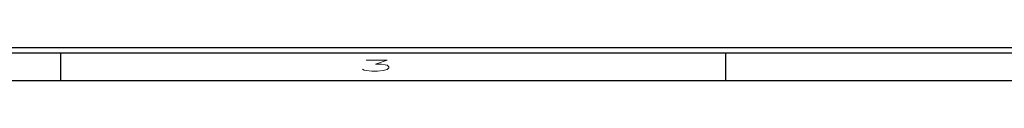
# Model space of a CAD drawing. Header units: inches. Extents: x 1802 to 2468, y -253 to -72.
# Tile 221 of 256: x 2048.581 to 2057.463, y -207.647 to -207.347. Entities that reach past the tile are written whole.
import ezdxf

# ---------------------------------------------------------------- set-up
doc = ezdxf.new("R2010")
doc.units = ezdxf.units.IN
doc.header["$LTSCALE"] = 0.5
doc.header["$MEASUREMENT"] = 0
doc.layers.add('SID-M-D', color=42, linetype='Continuous')
doc.layers.add('SID-M-S', color=105, linetype='Continuous')
doc.styles.add('R', font='ROMAND.SHX')

# ---------------------------------------------------------------- blocks, each defined once
blk = doc.blocks.new('*U9')
at = {"layer": 'SID-M-S'}
for p, q in [((-34.00000000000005, -0.2500000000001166), (-1.13242748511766e-14, -0.2499999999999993)), ((-34.00000000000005, -0.3000000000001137), (-1.13242748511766e-14, -0.3)), ((-16.99999999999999, -0.3000000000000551), (-16.99999999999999, -0.5500000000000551)), ((-10.99999999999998, -0.3000000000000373), (-10.99999999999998, -0.5500000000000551)), ((-34.00000000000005, -0.550000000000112), (2.886579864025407e-15, -0.55))]:
    blk.add_line(p, q, dxfattribs=at)
at = {"layer": 'SID-M-D', "style": 'R', "width": 4}
blk.add_text('3', height=0.09999999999, dxfattribs=at).set_placement((-14.32745556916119, -0.4642842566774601))

msp = doc.modelspace()

# ---------------------------------------------------------------- block references
at = {"layer": 'SID-M-D'}
msp.add_blockref('*U9', (2065.947557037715, -207.09684881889), dxfattribs=at)

doc.saveas('drawing.dxf')
